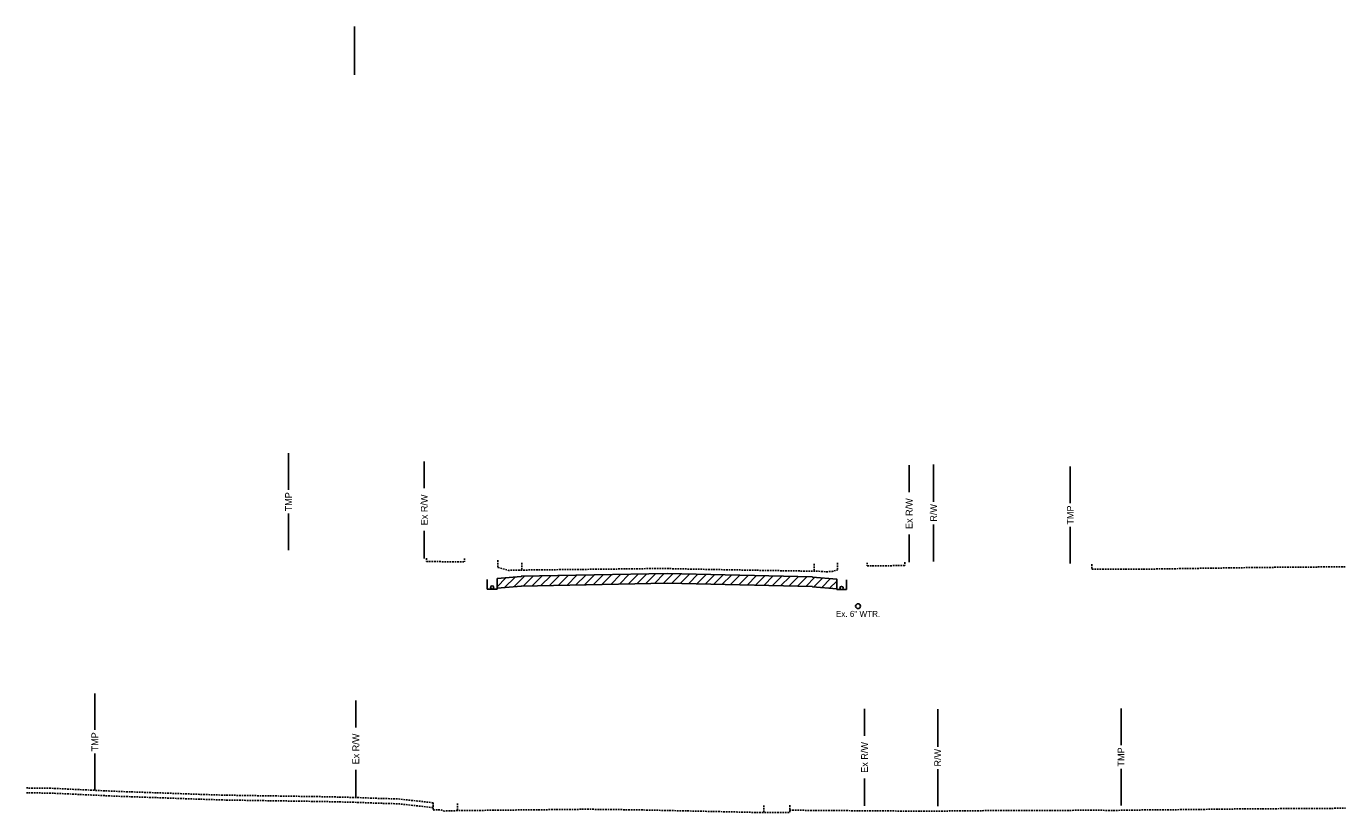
# Model space of a CAD drawing. Header units: feet. Extents: x 1491184 to 1492087, y 336530 to 337165.
# Tile 4 of 13: x 1491220 to 1491356, y 336759 to 336840. Entities that reach past the tile are written whole.
import ezdxf

# ---------------------------------------------------------------- set-up
doc = ezdxf.new("R2010")
doc.units = ezdxf.units.FT
doc.header["$MEASUREMENT"] = 0
doc.linetypes.add('OhDOT_USTN3', pattern=[0.22, 0.165, -0.055])
for name, color, linetype in [('DR_P_Underdrain', 6, 'underdrainpr'), ('PV_P_Curb', 6, 'Continuous'), ('RW_P_Esmt_TMP', 8, 'esmtmppr'), ('RW_P_Fee_RW', 10, 'rowpr'), ('RW_X_Right_of_Way', 50, 'rowex'), ('SC_Scratch1', 1, 'Continuous'), ('SC_Shading1', 247, 'Continuous'), ('UT_X_Water', 140, 'waterex'), ('UT_X_Water_Text', 142, 'Continuous'), ('XS_X_Pavt', 133, 'OhDOT_USTN3')]:
    doc.layers.add(name, color=color, linetype=linetype)
doc.styles.add('Slanted', font='font31.shx', dxfattribs={"height": 0.1})
doc.styles.get("Standard").update_dxf_attribs({"font": 'font31.shx'})
doc.styles.add('Straight-Normal', font='font30.shx', dxfattribs={"height": 0.1})
doc.linetypes.add('esmtmppr', pattern='A,1.95,-0.05,["TMP",Slanted,S=1,R=0,X=0,Y=-0.06],-0.35,1.95', length=4.3)
doc.linetypes.add('rowex', pattern='A,0.75,-0.05,["Ex R/W",Straight-Normal,S=1,R=0,X=0,Y=-0.06],-0.7,0.75,-0.3,0.75,-0.3,0.75,-0.3,0.75,-0.3', length=5.7)
doc.linetypes.add('rowpr', pattern='A,1.95,-0.05,["R/W",Slanted,S=1,R=0,X=0,Y=-0.06],-0.4,1.95', length=4.35)
doc.linetypes.add('underdrainpr', pattern='A,2.5,["►",Standard,S=0.083,R=0,X=0,Y=-0.04],-0.1,2.5', length=5.1)
doc.linetypes.add('waterex', pattern='A,0.15,-0.2,0.15,-0.2,0.15,-0.1,["W",Straight-Normal,S=1,R=0,X=0,Y=-0.06],-0.25,0.15,-0.2,0.15,-0.2', length=1.9)

msp = doc.modelspace()

# ---------------------------------------------------------------- hatches: boundary and pattern name
at = {"layer": 'SC_Shading1'}
h = msp.add_hatch(dxfattribs=at)
h.set_pattern_fill('ANSI31', color=256, scale=5)
h.set_pattern_definition([(45, (0, 0), (-0.44194173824, 0.44194173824), [])])
h.paths.add_polyline_path([(1491268.221, 336782.886), (1491270.723, 336783.099), (1491270.723, 336783.12), (1491285.765, 336783.398), (1491300.763, 336783.062), (1491300.763, 336783.04), (1491303.263, 336782.828), (1491303.263, 336781.828), (1491300.763, 336782.04), (1491300.763, 336782.062), (1491285.765, 336782.398), (1491270.723, 336782.12), (1491270.723, 336782.099), (1491268.221, 336781.886)])

# ---------------------------------------------------------------- linework, layer by layer
at = {"layer": 'DR_P_Underdrain', "flags": 128}
for points in [[(1491267.221, 336782.807), (1491267.221, 336781.807)], [(1491268.221, 336782.886), (1491268.221, 336781.807)], [(1491303.263, 336782.828), (1491303.263, 336781.749)], [(1491304.263, 336782.749), (1491304.263, 336781.749)], [(1491267.221, 336781.807), (1491268.221, 336781.807)], [(1491304.263, 336781.749), (1491303.263, 336781.749)]]:
    msp.add_lwpolyline(points, dxfattribs=at)
at = {"layer": 'DR_P_Underdrain'}
for centre in [(1491267.721, 336781.973), (1491303.763, 336781.915)]:
    msp.add_circle(centre, 0.167, dxfattribs=at)
at = {"layer": 'PV_P_Curb', "flags": 128}
msp.add_lwpolyline([(1491268.221, 336782.886), (1491270.723, 336783.099), (1491270.723, 336783.12), (1491285.765, 336783.398), (1491300.763, 336783.062), (1491300.763, 336783.04), (1491303.263, 336782.828), (1491303.263, 336781.828), (1491300.763, 336782.04), (1491300.763, 336782.062), (1491285.765, 336782.398), (1491270.723, 336782.12), (1491270.723, 336782.099), (1491268.221, 336781.886)], close=True, dxfattribs=at)
at = {"layer": 'RW_P_Esmt_TMP', "flags": 128}
for points in [[(1491246.713, 336792.029), (1491246.713, 336795.804)], [(1491327.356, 336790.658), (1491327.356, 336794.432)], [(1491246.713, 336785.804), (1491246.713, 336789.593)], [(1491327.356, 336784.432), (1491327.356, 336788.222)], [(1491226.733, 336767.279), (1491226.733, 336771.053)], [(1491332.591, 336765.72), (1491332.591, 336769.495)], [(1491226.733, 336761.053), (1491226.733, 336764.843)], [(1491332.591, 336759.495), (1491332.591, 336763.284)]]:
    msp.add_lwpolyline(points, dxfattribs=at)
at = {"layer": 'RW_P_Fee_RW', "flags": 128}
for points in [[(1491313.259, 336790.799), (1491313.259, 336794.664)], [(1491313.259, 336784.664), (1491313.259, 336788.471)], [(1491313.679, 336765.549), (1491313.679, 336769.415)], [(1491313.679, 336759.415), (1491313.679, 336763.221)]]:
    msp.add_lwpolyline(points, dxfattribs=at)
at = {"layer": 'RW_X_Right_of_Way', "linetype": 'Continuous', "flags": 128}
for points in [[(1491260.719, 336792.192), (1491260.719, 336794.971)], [(1491310.739, 336791.801), (1491310.739, 336794.579)], [(1491260.719, 336784.971), (1491260.719, 336787.812)], [(1491310.739, 336784.579), (1491310.739, 336787.42)], [(1491253.66, 336767.534), (1491253.66, 336770.313)], [(1491306.136, 336766.666), (1491306.136, 336769.444)], [(1491253.66, 336760.313), (1491253.66, 336763.154)], [(1491306.136, 336759.444), (1491306.136, 336762.285)]]:
    msp.add_lwpolyline(points, dxfattribs=at)
at = {"layer": 'SC_Scratch1', "flags": 128}
msp.add_lwpolyline([(1491253.512, 336839.822), (1491253.512, 336834.822)], dxfattribs=at)
at = {"layer": 'UT_X_Water'}
msp.add_circle((1491305.466, 336780.041), 0.25, dxfattribs=at)
at = {"layer": 'XS_X_Pavt', "flags": 128}
for points in [[(1491260.939, 336784.974), (1491260.939, 336784.641)], [(1491264.869, 336784.946), (1491264.869, 336784.613)], [(1491268.313, 336784.769), (1491268.313, 336784.019)], [(1491260.939, 336784.641), (1491264.869, 336784.613)], [(1491268.313, 336784.019), (1491269.434, 336783.733), (1491270.785, 336783.764), (1491275.21, 336783.813), (1491279.634, 336783.861), (1491285.228, 336783.931), (1491288.569, 336783.857), (1491296.166, 336783.72), (1491300.941, 336783.645), (1491301.413, 336783.643), (1491302.176, 336783.588), (1491302.786, 336783.617), (1491303.263, 336783.749), (1491303.344, 336783.754)], [(1491270.785, 336784.514), (1491270.785, 336783.764)], [(1491300.941, 336784.395), (1491300.941, 336783.645)], [(1491303.344, 336784.504), (1491303.344, 336783.754)], [(1491306.411, 336784.522), (1491306.411, 336784.189)], [(1491310.28, 336784.231), (1491306.411, 336784.189)], [(1491310.28, 336784.564), (1491310.28, 336784.231)], [(1491329.59, 336784.359), (1491329.59, 336783.859)], [(1491329.59, 336783.859), (1491333.426, 336783.858), (1491334.826, 336783.854), (1491340.892, 336783.945), (1491346.958, 336784.035), (1491355.759, 336784.102)], [(1491261.637, 336759.772), (1491261.583, 336759.775), (1491260.268, 336759.921), (1491258.043, 336760.163), (1491255.656, 336760.234), (1491253.878, 336760.308), (1491250.569, 336760.39), (1491245.395, 336760.471), (1491240.221, 336760.553), (1491238.179, 336760.616), (1491235.129, 336760.726), (1491229.106, 336760.941), (1491225.683, 336761.102), (1491222.26, 336761.263), (1491219.674, 336761.295)], [(1491261.637, 336759.272), (1491261.583, 336759.275), (1491260.268, 336759.421), (1491258.043, 336759.663), (1491255.656, 336759.734), (1491253.878, 336759.808), (1491250.569, 336759.89), (1491245.395, 336759.971), (1491240.221, 336760.053), (1491238.179, 336760.116), (1491235.129, 336760.226), (1491229.106, 336760.441), (1491225.683, 336760.602), (1491222.26, 336760.763), (1491219.674, 336760.795)], [(1491261.637, 336759.772), (1491261.637, 336759.022)], [(1491261.637, 336759.022), (1491262.405, 336759.039), (1491262.799, 336758.92), (1491264.161, 336758.96), (1491270.832, 336759.03), (1491277.503, 336759.101), (1491282.564, 336759.042), (1491290.111, 336758.879), (1491295.762, 336758.755), (1491298.416, 336758.761)], [(1491264.161, 336759.71), (1491264.161, 336758.96)], [(1491295.762, 336759.505), (1491295.762, 336758.755)], [(1491298.408, 336759.012), (1491298.748, 336759.002), (1491299.909, 336758.99), (1491304.665, 336758.955), (1491309.421, 336758.92), (1491312.656, 336758.915), (1491314.911, 336758.921), (1491317.251, 336758.943), (1491320.321, 336758.976), (1491324.368, 336758.959), (1491329.168, 336759.003), (1491332.1, 336758.98), (1491333.127, 336759.011), (1491337.635, 336759.048), (1491345.893, 336759.147), (1491350.917, 336759.171), (1491355.759, 336759.204)], [(1491298.416, 336759.511), (1491298.416, 336758.761)]]:
    msp.add_lwpolyline(points, dxfattribs=at)

# ---------------------------------------------------------------- texts
at = {"layer": 'RW_P_Esmt_TMP', "char_height": 0.7, "attachment_point": 5, "rotation": 90}
for insert in [(1491246.713, 336790.804), (1491327.356, 336789.432), (1491226.733, 336766.053), (1491332.591, 336764.495)]:
    msp.add_mtext_dynamic_manual_height_columns('TMP', width=5.02794, gutter_width=10, heights=[0], dxfattribs=dict(at, insert=insert))
at = {"layer": 'RW_P_Fee_RW', "char_height": 0.7, "attachment_point": 5, "rotation": 90}
for insert in [(1491313.259, 336789.664), (1491313.679, 336764.415)]:
    msp.add_mtext_dynamic_manual_height_columns('R/W', width=11.09124, gutter_width=10, heights=[0], dxfattribs=dict(at, insert=insert))
at = {"layer": 'RW_X_Right_of_Way', "char_height": 0.7, "attachment_point": 5, "rotation": 90}
for insert in [(1491260.719, 336789.971), (1491310.739, 336789.579), (1491253.66, 336765.313), (1491306.136, 336764.444)]:
    msp.add_mtext_dynamic_manual_height_columns('Ex R/W', width=7.52448, gutter_width=10, heights=[0], dxfattribs=dict(at, insert=insert))
at = {"layer": 'UT_X_Water_Text', "insert": (1491305.466, 336779.24), "char_height": 0.625, "attachment_point": 5}
msp.add_mtext_dynamic_manual_height_columns('Ex. 6" WTR.', width=5.91366, gutter_width=10, heights=[0], dxfattribs=at)

doc.saveas('drawing.dxf')
